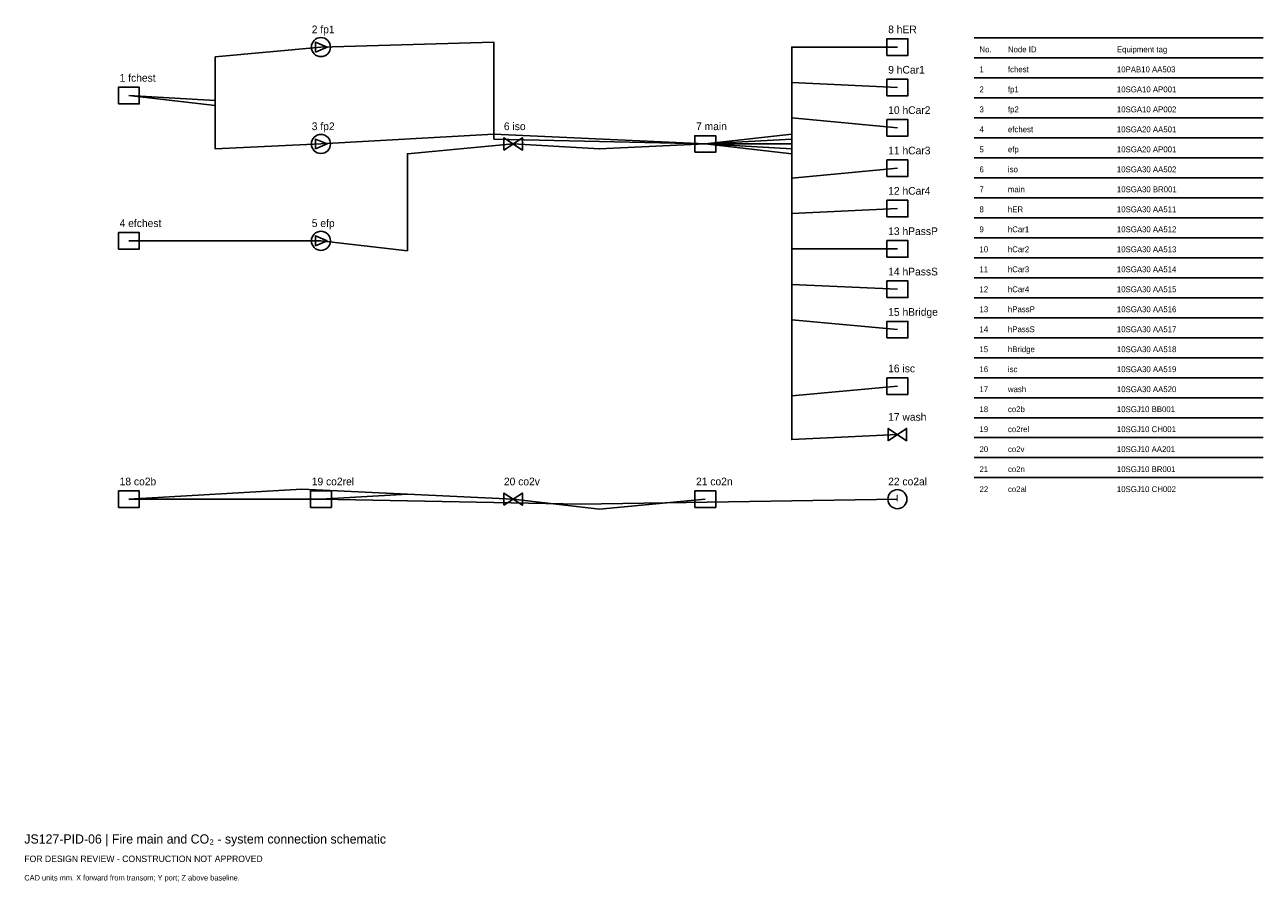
# Model space of a CAD drawing. Header units: millimetres. Extents: x 0 to 403, y -25 to 254.
import ezdxf

# ---------------------------------------------------------------- set-up
doc = ezdxf.new("R2010")
doc.units = ezdxf.units.MM
for name, color, linetype in [('ANNOTATION', 7, 'Continuous'), ('EQUIPMENT', 3, 'Continuous'), ('GEOMETRY', 7, 'Continuous'), ('PIPING', 4, 'Continuous')]:
    doc.layers.add(name, color=color, linetype=linetype)

msp = doc.modelspace()

# ---------------------------------------------------------------- linework, layer by layer
at = {"layer": 'EQUIPMENT'}
for points in [[(94.7, 245.4), (98.5, 247), (94.7, 248.6)], [(280.6, 244.3), (287.4, 244.3), (287.4, 249.7), (280.6, 249.7)], [(30.6, 228.55), (37.4, 228.55), (37.4, 233.95), (30.6, 233.95)], [(280.6, 231.18), (287.4, 231.18), (287.4, 236.57), (280.6, 236.57)], [(280.6, 218.05), (287.4, 218.05), (287.4, 223.45), (280.6, 223.45)], [(218.1, 212.8), (224.9, 212.8), (224.9, 218.2), (218.1, 218.2)], [(94.7, 213.9), (98.5, 215.5), (94.7, 217.1)], [(156, 213.5), (162, 217.5), (162, 213.5), (156, 217.5)], [(280.6, 204.93), (287.4, 204.93), (287.4, 210.32), (280.6, 210.32)], [(280.6, 191.8), (287.4, 191.8), (287.4, 197.2), (280.6, 197.2)], [(30.6, 181.3), (37.4, 181.3), (37.4, 186.7), (30.6, 186.7)], [(94.7, 182.4), (98.5, 184), (94.7, 185.6)], [(280.6, 178.68), (287.4, 178.68), (287.4, 184.07), (280.6, 184.07)], [(280.6, 165.55), (287.4, 165.55), (287.4, 170.95), (280.6, 170.95)], [(280.6, 152.43), (287.4, 152.43), (287.4, 157.82), (280.6, 157.82)], [(280.6, 134.05), (287.4, 134.05), (287.4, 139.45), (280.6, 139.45)], [(281, 119), (287, 123), (287, 119), (281, 123)], [(30.6, 97.3), (37.4, 97.3), (37.4, 102.7), (30.6, 102.7)], [(93.1, 97.3), (99.9, 97.3), (99.9, 102.7), (93.1, 102.7)], [(156, 98), (162, 102), (162, 98), (156, 102)], [(218.1, 97.3), (224.9, 97.3), (224.9, 102.7), (218.1, 102.7)]]:
    msp.add_lwpolyline(points, close=True, dxfattribs=at)
for centre in [(96.5, 247), (96.5, 215.5), (96.5, 184), (284, 100)]:
    msp.add_circle(centre, 3.1, dxfattribs=at)
at = {"layer": 'GEOMETRY'}
for p, q in [((309, 250), (403, 250)), ((309, 243.5), (403, 243.5)), ((309, 237), (403, 237)), ((309, 230.5), (403, 230.5)), ((309, 224), (403, 224)), ((309, 217.5), (403, 217.5)), ((309, 211), (403, 211)), ((309, 204.5), (403, 204.5)), ((309, 198), (403, 198)), ((309, 191.5), (403, 191.5)), ((309, 185), (403, 185)), ((309, 178.5), (403, 178.5)), ((309, 172), (403, 172)), ((309, 165.5), (403, 165.5)), ((309, 159), (403, 159)), ((309, 152.5), (403, 152.5)), ((309, 146), (403, 146)), ((309, 139.5), (403, 139.5)), ((309, 133), (403, 133)), ((309, 126.5), (403, 126.5)), ((309, 120), (403, 120)), ((309, 113.5), (403, 113.5)), ((309, 107), (403, 107))]:
    msp.add_line(p, q, dxfattribs=at)
at = {"layer": 'PIPING'}
for points in [[(34, 231.25), (62.12, 228.05), (62.12, 243.8), (96.5, 247)], [(96.5, 247), (152.75, 248.6), (152.75, 217.1), (221.5, 215.5)], [(221.5, 215.5), (249.62, 215.5), (249.62, 247), (284, 247)], [(221.5, 215.5), (249.62, 217.1), (249.62, 235.47), (284, 233.88)], [(34, 231.25), (62.12, 229.65), (62.12, 213.9), (96.5, 215.5)], [(221.5, 215.5), (249.62, 218.7), (249.62, 223.95), (284, 220.75)], [(96.5, 215.5), (152.75, 218.7), (152.75, 218.7), (221.5, 215.5)], [(221.5, 215.5), (249.62, 218.7), (249.62, 158.32), (284, 155.12)], [(96.5, 184), (124.62, 180.8), (124.62, 212.3), (159, 215.5)], [(159, 215.5), (187.12, 213.9), (187.12, 213.9), (221.5, 215.5)], [(221.5, 215.5), (249.62, 217.1), (249.62, 169.85), (284, 168.25)], [(221.5, 215.5), (249.62, 212.3), (249.62, 204.43), (284, 207.62)], [(221.5, 215.5), (249.62, 213.9), (249.62, 192.9), (284, 194.5)], [(221.5, 215.5), (249.62, 215.5), (249.62, 181.38), (284, 181.38)], [(221.5, 215.5), (249.62, 212.3), (249.62, 133.55), (284, 136.75)], [(221.5, 215.5), (249.62, 213.9), (249.62, 119.4), (284, 121)], [(34, 184), (62.12, 184), (62.12, 184), (96.5, 184)], [(34, 100), (90.25, 103.2), (90.25, 103.2), (159, 100)], [(96.5, 100), (124.62, 101.6), (124.62, 101.6), (159, 100)], [(34, 100), (62.12, 100), (62.12, 100), (96.5, 100)], [(96.5, 100), (180.88, 98.4), (180.88, 98.4), (284, 100)], [(159, 100), (187.12, 96.8), (187.12, 96.8), (221.5, 100)]]:
    msp.add_lwpolyline(points, dxfattribs=at)

# ---------------------------------------------------------------- texts
at = {"layer": 'ANNOTATION'}
for s, height, p in [('2 fp1', 2.5, (93.5, 251.5)), ('8 hER', 2.5, (281, 251.5)), ('No.', 1.9, (310.7, 245.3)), ('Node ID', 1.9, (319.95, 245.3)), ('Equipment tag', 1.9, (355.39, 245.3)), ('1 fchest', 2.5, (31, 235.75)), ('9 hCar1', 2.5, (281, 238.38)), ('1', 1.9, (310.7, 238.8)), ('fchest', 1.9, (319.95, 238.8)), ('10PAB10 AA503', 1.9, (355.39, 238.8)), ('2', 1.9, (310.7, 232.3)), ('fp1', 1.9, (319.95, 232.3)), ('10SGA10 AP001', 1.9, (355.39, 232.3)), ('10 hCar2', 2.5, (281, 225.25)), ('3', 1.9, (310.7, 225.8)), ('fp2', 1.9, (319.95, 225.8)), ('10SGA10 AP002', 1.9, (355.39, 225.8)), ('3 fp2', 2.5, (93.5, 220)), ('6 iso', 2.5, (156, 220)), ('7 main', 2.5, (218.5, 220)), ('4', 1.9, (310.7, 219.3)), ('efchest', 1.9, (319.95, 219.3)), ('10SGA20 AA501', 1.9, (355.39, 219.3)), ('11 hCar3', 2.5, (281, 212.12)), ('5', 1.9, (310.7, 212.8)), ('efp', 1.9, (319.95, 212.8)), ('10SGA20 AP001', 1.9, (355.39, 212.8)), ('6', 1.9, (310.7, 206.3)), ('iso', 1.9, (319.95, 206.3)), ('10SGA30 AA502', 1.9, (355.39, 206.3)), ('12 hCar4', 2.5, (281, 199)), ('7', 1.9, (310.7, 199.8)), ('main', 1.9, (319.95, 199.8)), ('10SGA30 BR001', 1.9, (355.39, 199.8)), ('8', 1.9, (310.7, 193.3)), ('hER', 1.9, (319.95, 193.3)), ('10SGA30 AA511', 1.9, (355.39, 193.3)), ('4 efchest', 2.5, (31, 188.5)), ('5 efp', 2.5, (93.5, 188.5)), ('13 hPassP', 2.5, (281, 185.88)), ('9', 1.9, (310.7, 186.8)), ('hCar1', 1.9, (319.95, 186.8)), ('10SGA30 AA512', 1.9, (355.39, 186.8)), ('10', 1.9, (310.7, 180.3)), ('hCar2', 1.9, (319.95, 180.3)), ('10SGA30 AA513', 1.9, (355.39, 180.3)), ('14 hPassS', 2.5, (281, 172.75)), ('11', 1.9, (310.7, 173.8)), ('hCar3', 1.9, (319.95, 173.8)), ('10SGA30 AA514', 1.9, (355.39, 173.8)), ('12', 1.9, (310.7, 167.3)), ('hCar4', 1.9, (319.95, 167.3)), ('10SGA30 AA515', 1.9, (355.39, 167.3)), ('15 hBridge', 2.5, (281, 159.62)), ('13', 1.9, (310.7, 160.8)), ('hPassP', 1.9, (319.95, 160.8)), ('10SGA30 AA516', 1.9, (355.39, 160.8)), ('14', 1.9, (310.7, 154.3)), ('hPassS', 1.9, (319.95, 154.3)), ('10SGA30 AA517', 1.9, (355.39, 154.3)), ('15', 1.9, (310.7, 147.8)), ('hBridge', 1.9, (319.95, 147.8)), ('10SGA30 AA518', 1.9, (355.39, 147.8)), ('16 isc', 2.5, (281, 141.25)), ('16', 1.9, (310.7, 141.3)), ('isc', 1.9, (319.95, 141.3)), ('10SGA30 AA519', 1.9, (355.39, 141.3)), ('17', 1.9, (310.7, 134.8)), ('wash', 1.9, (319.95, 134.8)), ('10SGA30 AA520', 1.9, (355.39, 134.8)), ('18', 1.9, (310.7, 128.3)), ('co2b', 1.9, (319.95, 128.3)), ('10SGJ10 BB001', 1.9, (355.39, 128.3)), ('17 wash', 2.5, (281, 125.5)), ('19', 1.9, (310.7, 121.8)), ('co2rel', 1.9, (319.95, 121.8)), ('10SGJ10 CH001', 1.9, (355.39, 121.8)), ('20', 1.9, (310.7, 115.3)), ('co2v', 1.9, (319.95, 115.3)), ('10SGJ10 AA201', 1.9, (355.39, 115.3)), ('21', 1.9, (310.7, 108.8)), ('co2n', 1.9, (319.95, 108.8)), ('10SGJ10 BR001', 1.9, (355.39, 108.8)), ('18 co2b', 2.5, (31, 104.5)), ('19 co2rel', 2.5, (93.5, 104.5)), ('20 co2v', 2.5, (156, 104.5)), ('21 co2n', 2.5, (218.5, 104.5)), ('22 co2al', 2.5, (281, 104.5)), ('I', 2.2, (283.5, 99.3)), ('22', 1.9, (310.7, 102.3)), ('co2al', 1.9, (319.95, 102.3)), ('10SGJ10 CH002', 1.9, (355.39, 102.3)), ('JS127-PID-06 | Fire main and CO₂ - system connection schematic', 3, (0, -12)), ('FOR DESIGN REVIEW - CONSTRUCTION NOT APPROVED', 2.1, (0, -18)), ('CAD units mm. X forward from transom; Y port; Z above baseline.', 1.8, (0, -24))]:
    msp.add_text(s, height=height, dxfattribs=at).set_placement(p)

doc.saveas('drawing.dxf')
